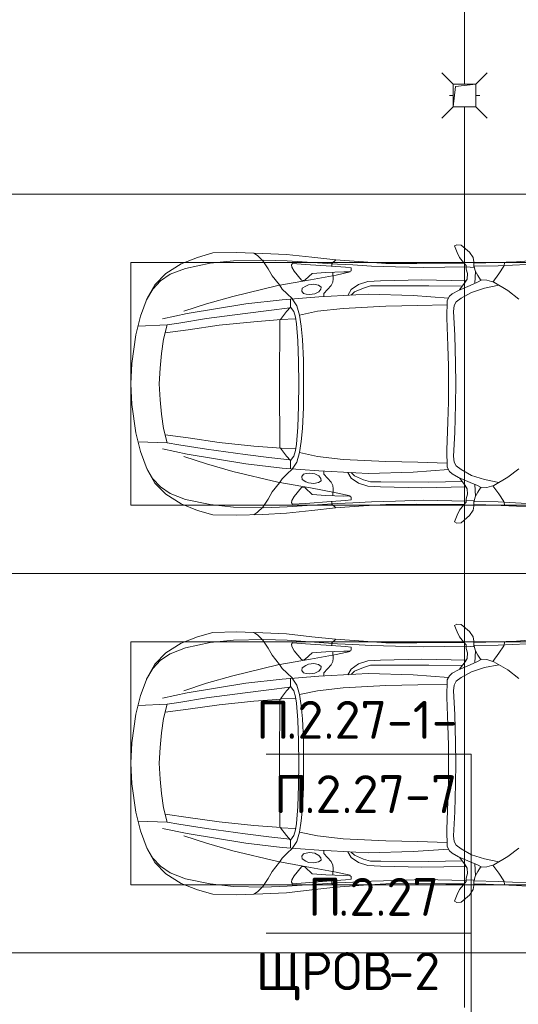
# Model space of a CAD drawing. Header units: millimetres. Extents: x -32229 to 169101, y -13689 to 125138.
# Tile 135 of 256: x 37603 to 40890, y 97962 to 104450. Entities that reach past the tile are written whole.
import ezdxf

# ---------------------------------------------------------------- set-up
doc = ezdxf.new("R2010")
doc.units = ezdxf.units.MM
for name, color, linetype, lineweight in [('A-DETL-____-THIN', 7, 'Continuous', 9), ('A-DETL-GENF-OTLN', 7, 'Continuous', 18), ('A-FLOR-____-OTLN', 7, 'Continuous', 18), ('C-PRKG-____-OTLN', 7, 'Continuous', 18), ('G-____-____-TEXT', 7, 'Continuous', 9), ('M-EQPM-____-OTLN', 7, 'Continuous', 18), ('P-SANR-FIXT-OTLN', 7, 'Continuous', 18)]:
    doc.layers.add(name, color=color, linetype=linetype, lineweight=lineweight)
doc.styles.add('ISOCPEUR', font='isocpeur.ttf', dxfattribs={"height": 250})

# ---------------------------------------------------------------- blocks, each defined once
blk = doc.blocks.new('АР_Машиноместо - 4900x2400_М__5300х2500_-V17--01 ЭМ')
at = {"layer": 'A-DETL-GENF-OTLN', "color": 253, "lineweight": 13, "true_color": 0xaaaaaa}
for p, q in [((434.8, -1820.7), (444.9, -1956.8)), ((2065.2, -1820.7), (2055.1, -1956.8)), ((690.7, -1941.6), (634.6, -2015)), ((1809.3, -1941.6), (1865.4, -2015)), ((444.9, -1956.8), (453, -2159.1)), ((2055.1, -1956.8), (2047, -2159.1)), ((475.1, -2041), (447.5, -2034.4)), ((525.5, -2074.6), (475.1, -2041)), ((578.8, -2112.6), (525.5, -2074.6)), ((634.6, -2015), (580.7, -2105.7)), ((619.7, -2168.6), (600.3, -2072.7)), ((1865.4, -2015), (1919.3, -2105.7)), ((1880.3, -2168.6), (1899.7, -2072.7)), ((1921.2, -2112.6), (1974.5, -2074.6)), ((1974.5, -2074.6), (2024.9, -2041)), ((2024.9, -2041), (2052.5, -2034.4)), ((580.7, -2105.7), (567.1, -2153.8)), ((1919.3, -2105.7), (1932.9, -2153.8)), ((453, -2159.1), (455, -2238.9)), ((564.3, -2195.4), (536.7, -2211.8)), ((567.1, -2153.8), (564.3, -2195.4)), ((579.9, -2213.8), (564.9, -2186.5)), ((647.3, -2254.2), (619.7, -2168.6)), ((1852.7, -2254.2), (1880.3, -2168.6)), ((1920.1, -2213.8), (1935.1, -2186.5)), ((1932.9, -2153.8), (1935.7, -2195.4)), ((1935.7, -2195.4), (1963.3, -2211.8)), ((2047, -2159.1), (2045, -2238.9)), ((335.2, -2322.3), (381.7, -2266.4)), ((381.7, -2266.4), (417.4, -2243.4)), ((417.4, -2243.4), (445.1, -2238.7)), ((445.1, -2238.7), (481.8, -2239.5)), ((505.1, -2230), (467.5, -2239.2)), ((482, -2235.6), (479.1, -2288.7)), ((536.7, -2211.8), (505.1, -2230)), ((586.6, -2231.3), (510.1, -2227.1)), ((600.8, -2263), (579.9, -2213.8)), ((633.8, -2340.5), (600.8, -2263)), ((685.1, -2322.3), (647.3, -2254.2)), ((1814.9, -2322.3), (1852.7, -2254.2)), ((1866.2, -2340.5), (1899.2, -2263)), ((1899.2, -2263), (1920.1, -2213.8)), ((1913.4, -2231.3), (1989.9, -2227.1)), ((1963.3, -2211.8), (1994.9, -2230)), ((1994.9, -2230), (2032.5, -2239.2)), ((2018, -2235.6), (2020.9, -2288.7)), ((2054.9, -2238.7), (2018.2, -2239.5)), ((2082.6, -2243.4), (2054.9, -2238.7)), ((2118.3, -2266.4), (2082.6, -2243.4)), ((2164.8, -2322.3), (2118.3, -2266.4)), ((333.1, -2350.6), (335.2, -2322.3)), ((417.4, -2333.8), (384.4, -2347.9)), ((449.8, -2306.1), (417.4, -2333.8)), ((470, -2290), (449.8, -2306.1)), ((454.5, -2423.6), (456, -2301.1)), ((493.6, -2288.6), (470, -2290)), ((523.3, -2281.2), (493.6, -2288.6)), ((559, -2282.6), (523.3, -2281.2)), ((580.6, -2296), (559, -2282.6)), ((630.6, -2332.9), (580.6, -2296)), ((603.5, -2534.3), (606.1, -2314.9)), ((710, -2355.4), (685.1, -2322.3)), ((1790, -2355.4), (1814.9, -2322.3)), ((1869.4, -2332.9), (1919.4, -2296)), ((1896.5, -2534.3), (1893.9, -2314.9)), ((1919.4, -2296), (1941, -2282.6)), ((1941, -2282.6), (1976.7, -2281.2)), ((1976.7, -2281.2), (2006.4, -2288.6)), ((2006.4, -2288.6), (2030, -2290)), ((2030, -2290), (2050.2, -2306.1)), ((2045.5, -2423.6), (2044, -2301.1)), ((2050.2, -2306.1), (2082.6, -2333.8)), ((2082.6, -2333.8), (2115.6, -2347.9)), ((2166.9, -2350.6), (2164.8, -2322.3)), ((341.2, -2366.2), (333.1, -2350.6)), ((384.4, -2347.9), (341.2, -2366.2)), ((656.7, -2380.3), (633.8, -2340.5)), ((672.8, -2399.7), (656.7, -2380.3)), ((700.6, -2415.4), (672.8, -2399.7)), ((734.3, -2368.8), (710, -2355.4)), ((772.7, -2371.5), (734.3, -2368.8)), ((929.1, -2364.1), (772.7, -2371.5)), ((1115.2, -2358.7), (929.1, -2364.1)), ((1250, -2357.8), (1115.2, -2358.7)), ((1250, -2357.8), (1384.8, -2358.7)), ((1384.8, -2358.7), (1570.9, -2364.1)), ((1570.9, -2364.1), (1727.3, -2371.5)), ((1727.3, -2371.5), (1765.7, -2368.8)), ((1765.7, -2368.8), (1790, -2355.4)), ((1799.4, -2415.4), (1827.2, -2399.7)), ((1827.2, -2399.7), (1843.3, -2380.3)), ((1843.3, -2380.3), (1866.2, -2340.5)), ((2115.6, -2347.9), (2158.8, -2366.2)), ((2158.8, -2366.2), (2166.9, -2350.6)), ((456.8, -2613.6), (454.5, -2423.6)), ((684.8, -2406.5), (667.8, -2638.3)), ((813.8, -2416.7), (700.6, -2415.4)), ((999.2, -2409.3), (813.8, -2416.7)), ((1132.7, -2404.6), (999.2, -2409.3)), ((1250, -2406.6), (1132.7, -2404.6)), ((1250, -2406.6), (1367.3, -2404.6)), ((1367.3, -2404.6), (1500.8, -2409.3)), ((1500.8, -2409.3), (1686.2, -2416.7)), ((1686.2, -2416.7), (1799.4, -2415.4)), ((1815.2, -2406.5), (1832.2, -2638.3)), ((2043.2, -2613.6), (2045.5, -2423.6)), ((604.4, -2850.8), (603.5, -2534.3)), ((1895.6, -2850.8), (1896.5, -2534.3)), ((456.1, -2818.3), (456.8, -2613.6)), ((667.8, -2638.3), (659.3, -2936)), ((1832.2, -2638.3), (1840.7, -2936)), ((2043.9, -2818.3), (2043.2, -2613.6)), ((446, -2964.8), (456.1, -2818.3)), ((604.4, -2919.4), (604.4, -2850.8)), ((1895.6, -2919.4), (1895.6, -2850.8)), ((2054, -2964.8), (2043.9, -2818.3)), ((618.7, -2966.7), (604.4, -2919.4)), ((1881.3, -2966.7), (1895.6, -2919.4)), ((432.8, -3149.3), (446, -2964.8)), ((643.6, -3024.6), (618.7, -2966.7)), ((659.3, -2936), (676.4, -3260.1)), ((1840.7, -2936), (1823.6, -3260.1)), ((1856.4, -3024.6), (1881.3, -2966.7)), ((2067.2, -3149.3), (2054, -2964.8)), ((485.6, -3046.1), (480.8, -3085)), ((504.5, -3046.6), (485.6, -3046.1)), ((512.2, -3061.4), (504.5, -3046.6)), ((665.1, -3046.1), (643.6, -3024.6)), ((1834.9, -3046.1), (1856.4, -3024.6)), ((1987.8, -3061.4), (1995.5, -3046.6)), ((1995.5, -3046.6), (2014.4, -3046.1)), ((2014.4, -3046.1), (2019.2, -3085)), ((480.8, -3085), (474.8, -3179.9)), ((510.9, -3094.6), (512.2, -3061.4)), ((515.3, -3213.7), (510.9, -3094.6)), ((1984.7, -3213.7), (1989.1, -3094.6)), ((1989.1, -3094.6), (1987.8, -3061.4)), ((2019.2, -3085), (2025.2, -3179.9)), ((415.7, -3305.9), (432.8, -3149.3)), ((456.9, -3174.2), (432.9, -3148.3)), ((475.2, -3173.5), (456.9, -3174.2)), ((558.4, -3165.4), (513.6, -3168)), ((579.5, -3167.7), (558.4, -3165.4)), ((601.7, -3179.4), (579.5, -3167.7)), ((1898.3, -3179.4), (1920.5, -3167.7)), ((1920.5, -3167.7), (1941.6, -3165.4)), ((1941.6, -3165.4), (1986.4, -3168)), ((2024.8, -3173.5), (2043.1, -3174.2)), ((2043.1, -3174.2), (2067.1, -3148.3)), ((2084.3, -3305.9), (2067.1, -3148.3)), ((474.8, -3179.9), (462.2, -3347.3)), ((522.2, -3303.2), (515.3, -3213.7)), ((654.5, -3228.1), (601.7, -3179.4)), ((674.6, -3227.6), (654.5, -3228.1)), ((1825.4, -3227.6), (1845.5, -3228.1)), ((1845.5, -3228.1), (1898.3, -3179.4)), ((1977.8, -3303.2), (1984.7, -3213.7)), ((2025.2, -3179.9), (2037.8, -3347.3)), ((397.1, -3474.2), (415.7, -3305.9)), ((564.6, -3349.7), (522.2, -3303.2)), ((599.8, -3262.3), (593.6, -3292.5)), ((593.6, -3292.5), (597.1, -3327.4)), ((612.1, -3245.7), (599.8, -3262.3)), ((626.8, -3246.1), (612.1, -3245.7)), ((643.2, -3259.9), (626.8, -3246.1)), ((657.2, -3286.3), (643.2, -3259.9)), ((661.1, -3321.2), (657.2, -3286.3)), ((676.4, -3260.1), (695.7, -3502.8)), ((1823.6, -3260.1), (1804.3, -3502.8)), ((1838.9, -3321.2), (1842.8, -3286.3)), ((1842.8, -3286.3), (1856.8, -3259.9)), ((1856.8, -3259.9), (1873.2, -3246.1)), ((1873.2, -3246.1), (1887.9, -3245.7)), ((1887.9, -3245.7), (1900.2, -3262.3)), ((1900.2, -3262.3), (1906.4, -3292.5)), ((1906.4, -3292.5), (1902.9, -3327.4)), ((1935.4, -3349.7), (1977.8, -3303.2)), ((2102.9, -3474.2), (2084.3, -3305.9)), ((462.2, -3347.3), (456.6, -3434.5)), ((569.7, -3360.7), (564.6, -3349.7)), ((566.8, -3375.1), (569.7, -3360.7)), ((597.1, -3327.4), (605.2, -3346.8)), ((605.2, -3346.8), (620, -3369.3)), ((620, -3369.3), (638.7, -3372.5)), ((638.7, -3372.5), (654.1, -3360.7)), ((654.1, -3360.7), (658.7, -3344.5)), ((658.7, -3344.5), (661.1, -3321.2)), ((1841.3, -3344.5), (1838.9, -3321.2)), ((1845.9, -3360.7), (1841.3, -3344.5)), ((1861.3, -3372.5), (1845.9, -3360.7)), ((1880, -3369.3), (1861.3, -3372.5)), ((1894.8, -3346.8), (1880, -3369.3)), ((1902.9, -3327.4), (1894.8, -3346.8)), ((1930.3, -3360.7), (1935.4, -3349.7)), ((1933.2, -3375.1), (1930.3, -3360.7)), ((2037.8, -3347.3), (2043.4, -3434.5)), ((456.6, -3434.5), (466.2, -3441.1)), ((481.5, -3439.1), (508, -3422.8)), ((508, -3422.8), (566.8, -3375.1)), ((690.2, -3433.7), (654.7, -3470.4)), ((773, -3424.2), (744.1, -3447.2)), ((811.1, -3414.8), (773, -3424.2)), ((853.3, -3407.2), (811.1, -3414.8)), ((825.6, -3512.1), (821, -3413)), ((965.3, -3397.8), (853.3, -3407.2)), ((1102.5, -3394.3), (965.3, -3397.8)), ((1250, -3391.3), (1102.5, -3394.3)), ((1250, -3391.3), (1397.5, -3394.3)), ((1397.5, -3394.3), (1534.7, -3397.8)), ((1534.7, -3397.8), (1646.7, -3407.2)), ((1646.7, -3407.2), (1688.9, -3414.8)), ((1674.4, -3512.1), (1679, -3413)), ((1688.9, -3414.8), (1727, -3424.2)), ((1727, -3424.2), (1755.7, -3447)), ((1809.8, -3433.7), (1845.3, -3470.4)), ((1992, -3422.8), (1933.2, -3375.1)), ((2018.5, -3439.1), (1992, -3422.8)), ((2043.4, -3434.5), (2033.8, -3441.1)), ((390.2, -3630), (397.1, -3474.2)), ((466.2, -3441.1), (481.5, -3439.1)), ((624.9, -3501.2), (598.3, -3518.6)), ((654.7, -3470.4), (624.9, -3501.2)), ((744.1, -3447.2), (691.3, -3447.2)), ((744.3, -3447), (773.2, -3472.4)), ((773.2, -3472.4), (825.6, -3512.1)), ((1726.8, -3472.4), (1674.4, -3512.1)), ((1755.7, -3447), (1726.8, -3472.4)), ((1755.7, -3447.2), (1808.7, -3447.2)), ((1845.3, -3470.4), (1875.1, -3501.2)), ((1875.1, -3501.2), (1901.7, -3518.6)), ((2033.8, -3441.1), (2018.5, -3439.1)), ((2109.8, -3630), (2102.9, -3474.2)), ((537.9, -3567), (491.4, -3594.2)), ((598.3, -3518.6), (537.9, -3567)), ((840.1, -3687.8), (826.6, -3509.6)), ((1250, -3520.1), (827.2, -3517.2)), ((1250, -3520.1), (1672.8, -3517.2)), ((1659.9, -3687.8), (1673.4, -3509.6)), ((1901.7, -3518.6), (1962.1, -3567)), ((1962.1, -3567), (2008.6, -3594.2)), ((384, -3802.9), (390.2, -3630)), ((438.6, -3629.8), (403.8, -3665.5)), ((491.4, -3594.2), (438.6, -3629.8)), ((2008.6, -3594.2), (2061.4, -3629.8)), ((2061.4, -3629.8), (2096.2, -3665.5)), ((2116, -3802.9), (2109.8, -3630)), ((403.8, -3665.5), (388.1, -3688.4)), ((863.9, -3917.5), (840.1, -3687.8)), ((1636.1, -3917.5), (1659.9, -3687.8)), ((2096.2, -3665.5), (2111.9, -3688.4)), ((387.4, -3958.4), (384, -3802.9)), ((2112.6, -3958.4), (2116, -3802.9)), ((893.6, -4121.6), (863.9, -3917.5)), ((1606.4, -4121.6), (1636.1, -3917.5)), ((416.4, -4059.2), (387.4, -3958.4)), ((2083.6, -4059.2), (2112.6, -3958.4)), ((458.6, -4167), (416.4, -4059.2)), ((2041.4, -4167), (2083.6, -4059.2)), ((914, -4272.5), (893.6, -4121.6)), ((1586, -4272.5), (1606.4, -4121.6)), ((522.5, -4267.9), (458.6, -4167)), ((1977.5, -4267.9), (2041.4, -4167)), ((596.3, -4340.6), (522.5, -4267.9)), ((955.5, -4283.9), (861, -4259.4)), ((861.2, -4260.3), (869.3, -4451.1)), ((1544.5, -4283.9), (1639, -4259.4)), ((1638.8, -4260.3), (1630.7, -4451.1)), ((1903.7, -4340.6), (1977.5, -4267.9)), ((686, -4391.6), (596.3, -4340.6)), ((1050.4, -4297.3), (955.5, -4283.9)), ((1146, -4306.7), (1050.4, -4297.3)), ((1250, -4312), (1146, -4306.7)), ((1250, -4312), (1354, -4306.7)), ((1354, -4306.7), (1449.6, -4297.3)), ((1449.6, -4297.3), (1544.5, -4283.9)), ((1814, -4391.6), (1903.7, -4340.6)), ((804.4, -4436.7), (686, -4391.6)), ((1695.6, -4436.7), (1814, -4391.6)), ((927, -4466.6), (804.4, -4436.7)), ((1114.6, -4493), (927, -4466.6)), ((1385.4, -4493), (1573, -4466.6)), ((1573, -4466.6), (1695.6, -4436.7)), ((1250, -4500), (1114.6, -4493)), ((1250, -4500), (1385.4, -4493))]:
    blk.add_line(p, q, dxfattribs=at)
at = {"layer": 'A-DETL-GENF-OTLN', "color": 254, "lineweight": 13, "true_color": 0xd4d4d4}
for p, q in [((462.8, -1889.5), (471.8, -2077.7)), ((2037.2, -1889.5), (2028.2, -2077.7)), ((471.8, -2077.7), (474.5, -2239.3)), ((2028.2, -2077.7), (2025.5, -2239.3)), ((483.3, -2571.4), (478, -2290)), ((570.6, -2291.4), (564.4, -2580.5)), ((1929.4, -2291.4), (1935.6, -2580.5)), ((2016.7, -2571.4), (2022, -2290)), ((728.4, -2415.7), (733.8, -2606.7)), ((1771.6, -2415.7), (1766.2, -2606.7)), ((477.8, -2754.7), (483.3, -2571.4)), ((564.4, -2580.5), (571.6, -2853.3)), ((1935.6, -2580.5), (1928.4, -2853.3)), ((2022.2, -2754.7), (2016.7, -2571.4)), ((733.8, -2606.7), (737.8, -2818.3)), ((1766.2, -2606.7), (1762.2, -2818.3)), ((473.9, -2913.7), (477.8, -2754.7)), ((2026.1, -2913.7), (2022.2, -2754.7)), ((571.6, -2853.3), (575.7, -2937.4)), ((737.8, -2818.3), (752.8, -3099)), ((1762.2, -2818.3), (1747.2, -3099)), ((1928.4, -2853.3), (1924.3, -2937.4)), ((466.3, -3036.3), (473.9, -2913.7)), ((2033.7, -3036.3), (2026.1, -2913.7)), ((575.7, -2937.4), (595.2, -2997.9)), ((1924.3, -2937.4), (1904.8, -2997.9)), ((462, -3136.6), (466.3, -3036.3)), ((595.2, -2997.9), (629, -3048.1)), ((629, -3048.1), (666.7, -3069.7)), ((1871, -3048.1), (1833.3, -3069.7)), ((1904.8, -2997.9), (1871, -3048.1)), ((2038, -3136.6), (2033.7, -3036.3)), ((512.5, -3053.2), (532.7, -3145.9)), ((752.8, -3099), (771.7, -3268.5)), ((1747.2, -3099), (1728.3, -3268.5)), ((1987.5, -3053.2), (1967.3, -3145.9)), ((439.5, -3468.5), (462, -3136.6)), ((532.7, -3145.9), (564, -3316.2)), ((1967.3, -3145.9), (1936, -3316.2)), ((2060.5, -3468.5), (2038, -3136.6)), ((771.7, -3268.5), (797.1, -3388.2)), ((1728.3, -3268.5), (1702.9, -3388.2)), ((564, -3316.2), (602.3, -3530.2)), ((957.1, -3368.9), (870, -3377.1)), ((1093.5, -3360.7), (957.1, -3368.9)), ((1250, -3360.7), (1093.5, -3360.7)), ((1250, -3360.7), (1406.5, -3360.7)), ((1406.5, -3360.7), (1542.9, -3368.9)), ((1542.9, -3368.9), (1630, -3377.1)), ((1936, -3316.2), (1897.7, -3530.2)), ((734.6, -3405.8), (688.5, -3435.5)), ((797.1, -3388.2), (734.6, -3405.8)), ((870, -3377.1), (797.1, -3388.2)), ((1630, -3377.1), (1702.9, -3388.2)), ((1702.9, -3388.2), (1765.4, -3405.8)), ((1765.4, -3405.8), (1811.5, -3435.5)), ((434.2, -3623.7), (439.5, -3468.5)), ((695.7, -3502.8), (723.2, -3741.5)), ((749.1, -3450.8), (765.5, -3589.1)), ((1750.9, -3450.8), (1734.5, -3589.1)), ((1804.3, -3502.8), (1776.8, -3741.5)), ((2065.8, -3623.7), (2060.5, -3468.5)), ((602.3, -3530.2), (673.6, -3827.1)), ((1897.7, -3530.2), (1826.4, -3827.1)), ((438.6, -3823.4), (434.2, -3623.7)), ((765.5, -3589.1), (785.7, -3746.6)), ((1734.5, -3589.1), (1714.3, -3746.6)), ((2061.4, -3823.4), (2065.8, -3623.7)), ((723.2, -3741.5), (786.9, -4128.3)), ((785.7, -3746.6), (819.4, -4000.8)), ((1714.3, -3746.6), (1680.6, -4000.8)), ((1776.8, -3741.5), (1713.1, -4128.3)), ((454.7, -3976.8), (438.6, -3823.4)), ((673.6, -3827.1), (722.7, -4001.8)), ((1826.4, -3827.1), (1777.3, -4001.8)), ((2045.3, -3976.8), (2061.4, -3823.4)), ((488.6, -4138.1), (454.7, -3976.8)), ((722.7, -4001.8), (771.7, -4149.8)), ((819.4, -4000.8), (849, -4182.8)), ((1680.6, -4000.8), (1651, -4182.8)), ((1777.3, -4001.8), (1728.3, -4149.8)), ((2011.4, -4138.1), (2045.3, -3976.8)), ((527.8, -4239.8), (488.6, -4138.1)), ((786.9, -4128.3), (821.1, -4289.8)), ((1713.1, -4128.3), (1678.9, -4289.8)), ((1972.2, -4239.8), (2011.4, -4138.1)), ((849, -4182.8), (861.2, -4260.3)), ((1651, -4182.8), (1638.8, -4260.3)), ((571.5, -4303.1), (527.8, -4239.8)), ((1928.5, -4303.1), (1972.2, -4239.8)), ((625, -4354.8), (571.5, -4303.1)), ((1875, -4354.8), (1928.5, -4303.1)), ((696.3, -4395.8), (625, -4354.8)), ((1803.7, -4395.8), (1875, -4354.8))]:
    blk.add_line(p, q, dxfattribs=at)
at = {"layer": 'C-PRKG-____-OTLN', "color": 253, "lineweight": 13, "true_color": 0xaaaaaa}
for p, q in [((0, 0), (0, -5300)), ((2500, 0), (2500, -5300)), ((450, -800), (450, -4500)), ((2050, -800), (2050, -4500)), ((450, -4500), (2050, -4500))]:
    blk.add_line(p, q, dxfattribs=at)
blk = doc.blocks.new('АР_Машиноместо - 4900x2400_М__5300х2500_-V16--01 ЭМ')
at = {"layer": 'A-DETL-GENF-OTLN', "color": 253, "lineweight": 13, "true_color": 0xaaaaaa}
for p, q in [((1114.6, 4493), (927, 4466.6)), ((1250, 4500), (1114.6, 4493)), ((1250, 4500), (1385.4, 4493)), ((1385.4, 4493), (1573, 4466.6)), ((804.4, 4436.7), (686, 4391.6)), ((927, 4466.6), (804.4, 4436.7)), ((861.2, 4260.3), (869.3, 4451.1)), ((1573, 4466.6), (1695.6, 4436.7)), ((1638.8, 4260.3), (1630.7, 4451.1)), ((1695.6, 4436.7), (1814, 4391.6)), ((686, 4391.6), (596.3, 4340.6)), ((1814, 4391.6), (1903.7, 4340.6)), ((596.3, 4340.6), (522.5, 4267.9)), ((955.5, 4283.9), (861, 4259.4)), ((1050.4, 4297.3), (955.5, 4283.9)), ((1146, 4306.7), (1050.4, 4297.3)), ((1250, 4312), (1146, 4306.7)), ((1250, 4312), (1354, 4306.7)), ((1354, 4306.7), (1449.6, 4297.3)), ((1449.6, 4297.3), (1544.5, 4283.9)), ((1544.5, 4283.9), (1639, 4259.4)), ((1903.7, 4340.6), (1977.5, 4267.9)), ((522.5, 4267.9), (458.6, 4167)), ((914, 4272.5), (893.6, 4121.6)), ((1586, 4272.5), (1606.4, 4121.6)), ((1977.5, 4267.9), (2041.4, 4167)), ((458.6, 4167), (416.4, 4059.2)), ((2041.4, 4167), (2083.6, 4059.2)), ((893.6, 4121.6), (863.9, 3917.5)), ((1606.4, 4121.6), (1636.1, 3917.5)), ((416.4, 4059.2), (387.4, 3958.4)), ((2083.6, 4059.2), (2112.6, 3958.4)), ((387.4, 3958.4), (384, 3802.9)), ((2112.6, 3958.4), (2116, 3802.9)), ((863.9, 3917.5), (840.1, 3687.8)), ((1636.1, 3917.5), (1659.9, 3687.8)), ((384, 3802.9), (390.2, 3630)), ((2116, 3802.9), (2109.8, 3630)), ((403.8, 3665.5), (388.1, 3688.4)), ((438.6, 3629.8), (403.8, 3665.5)), ((840.1, 3687.8), (826.6, 3509.6)), ((1659.9, 3687.8), (1673.4, 3509.6)), ((2061.4, 3629.8), (2096.2, 3665.5)), ((2096.2, 3665.5), (2111.9, 3688.4)), ((390.2, 3630), (397.1, 3474.2)), ((491.4, 3594.2), (438.6, 3629.8)), ((537.9, 3567), (491.4, 3594.2)), ((1962.1, 3567), (2008.6, 3594.2)), ((2008.6, 3594.2), (2061.4, 3629.8)), ((2109.8, 3630), (2102.9, 3474.2)), ((598.3, 3518.6), (537.9, 3567)), ((624.9, 3501.2), (598.3, 3518.6)), ((773.2, 3472.4), (825.6, 3512.1)), ((825.6, 3512.1), (821, 3413)), ((1250, 3520.1), (827.2, 3517.2)), ((1250, 3520.1), (1672.8, 3517.2)), ((1674.4, 3512.1), (1679, 3413)), ((1726.8, 3472.4), (1674.4, 3512.1)), ((1875.1, 3501.2), (1901.7, 3518.6)), ((1901.7, 3518.6), (1962.1, 3567)), ((397.1, 3474.2), (415.7, 3305.9)), ((456.6, 3434.5), (466.2, 3441.1)), ((466.2, 3441.1), (481.5, 3439.1)), ((481.5, 3439.1), (508, 3422.8)), ((654.7, 3470.4), (624.9, 3501.2)), ((690.2, 3433.7), (654.7, 3470.4)), ((676.4, 3260.1), (695.7, 3502.8)), ((744.1, 3447.2), (691.3, 3447.2)), ((773, 3424.2), (744.1, 3447.2)), ((744.3, 3447), (773.2, 3472.4)), ((1755.7, 3447), (1726.8, 3472.4)), ((1727, 3424.2), (1755.7, 3447)), ((1755.7, 3447.2), (1808.7, 3447.2)), ((1823.6, 3260.1), (1804.3, 3502.8)), ((1809.8, 3433.7), (1845.3, 3470.4)), ((1845.3, 3470.4), (1875.1, 3501.2)), ((2018.5, 3439.1), (1992, 3422.8)), ((2033.8, 3441.1), (2018.5, 3439.1)), ((2043.4, 3434.5), (2033.8, 3441.1)), ((2102.9, 3474.2), (2084.3, 3305.9)), ((462.2, 3347.3), (456.6, 3434.5)), ((508, 3422.8), (566.8, 3375.1)), ((566.8, 3375.1), (569.7, 3360.7)), ((811.1, 3414.8), (773, 3424.2)), ((853.3, 3407.2), (811.1, 3414.8)), ((965.3, 3397.8), (853.3, 3407.2)), ((1102.5, 3394.3), (965.3, 3397.8)), ((1250, 3391.3), (1102.5, 3394.3)), ((1250, 3391.3), (1397.5, 3394.3)), ((1397.5, 3394.3), (1534.7, 3397.8)), ((1534.7, 3397.8), (1646.7, 3407.2)), ((1646.7, 3407.2), (1688.9, 3414.8)), ((1688.9, 3414.8), (1727, 3424.2)), ((1933.2, 3375.1), (1930.3, 3360.7)), ((1992, 3422.8), (1933.2, 3375.1)), ((2037.8, 3347.3), (2043.4, 3434.5)), ((474.8, 3179.9), (462.2, 3347.3)), ((564.6, 3349.7), (522.2, 3303.2)), ((569.7, 3360.7), (564.6, 3349.7)), ((593.6, 3292.5), (597.1, 3327.4)), ((597.1, 3327.4), (605.2, 3346.8)), ((605.2, 3346.8), (620, 3369.3)), ((620, 3369.3), (638.7, 3372.5)), ((638.7, 3372.5), (654.1, 3360.7)), ((654.1, 3360.7), (658.7, 3344.5)), ((661.1, 3321.2), (657.2, 3286.3)), ((658.7, 3344.5), (661.1, 3321.2)), ((1841.3, 3344.5), (1838.9, 3321.2)), ((1838.9, 3321.2), (1842.8, 3286.3)), ((1845.9, 3360.7), (1841.3, 3344.5)), ((1861.3, 3372.5), (1845.9, 3360.7)), ((1880, 3369.3), (1861.3, 3372.5)), ((1894.8, 3346.8), (1880, 3369.3)), ((1902.9, 3327.4), (1894.8, 3346.8)), ((1906.4, 3292.5), (1902.9, 3327.4)), ((1930.3, 3360.7), (1935.4, 3349.7)), ((1935.4, 3349.7), (1977.8, 3303.2)), ((2025.2, 3179.9), (2037.8, 3347.3)), ((415.7, 3305.9), (432.8, 3149.3)), ((522.2, 3303.2), (515.3, 3213.7)), ((599.8, 3262.3), (593.6, 3292.5)), ((612.1, 3245.7), (599.8, 3262.3)), ((626.8, 3246.1), (612.1, 3245.7)), ((643.2, 3259.9), (626.8, 3246.1)), ((657.2, 3286.3), (643.2, 3259.9)), ((659.3, 2936), (676.4, 3260.1)), ((1840.7, 2936), (1823.6, 3260.1)), ((1842.8, 3286.3), (1856.8, 3259.9)), ((1856.8, 3259.9), (1873.2, 3246.1)), ((1873.2, 3246.1), (1887.9, 3245.7)), ((1887.9, 3245.7), (1900.2, 3262.3)), ((1900.2, 3262.3), (1906.4, 3292.5)), ((1977.8, 3303.2), (1984.7, 3213.7)), ((2084.3, 3305.9), (2067.1, 3148.3)), ((480.8, 3085), (474.8, 3179.9)), ((515.3, 3213.7), (510.9, 3094.6)), ((601.7, 3179.4), (579.5, 3167.7)), ((654.5, 3228.1), (601.7, 3179.4)), ((674.6, 3227.6), (654.5, 3228.1)), ((1825.4, 3227.6), (1845.5, 3228.1)), ((1845.5, 3228.1), (1898.3, 3179.4)), ((1898.3, 3179.4), (1920.5, 3167.7)), ((1984.7, 3213.7), (1989.1, 3094.6)), ((2019.2, 3085), (2025.2, 3179.9)), ((432.8, 3149.3), (446, 2964.8)), ((456.9, 3174.2), (432.9, 3148.3)), ((475.2, 3173.5), (456.9, 3174.2)), ((558.4, 3165.4), (513.6, 3168)), ((579.5, 3167.7), (558.4, 3165.4)), ((1920.5, 3167.7), (1941.6, 3165.4)), ((1941.6, 3165.4), (1986.4, 3168)), ((2024.8, 3173.5), (2043.1, 3174.2)), ((2043.1, 3174.2), (2067.1, 3148.3)), ((2067.2, 3149.3), (2054, 2964.8)), ((485.6, 3046.1), (480.8, 3085)), ((512.2, 3061.4), (504.5, 3046.6)), ((510.9, 3094.6), (512.2, 3061.4)), ((1989.1, 3094.6), (1987.8, 3061.4)), ((1987.8, 3061.4), (1995.5, 3046.6)), ((2014.4, 3046.1), (2019.2, 3085)), ((504.5, 3046.6), (485.6, 3046.1)), ((643.6, 3024.6), (618.7, 2966.7)), ((665.1, 3046.1), (643.6, 3024.6)), ((1834.9, 3046.1), (1856.4, 3024.6)), ((1856.4, 3024.6), (1881.3, 2966.7)), ((1995.5, 3046.6), (2014.4, 3046.1)), ((446, 2964.8), (456.1, 2818.3)), ((618.7, 2966.7), (604.4, 2919.4)), ((667.8, 2638.3), (659.3, 2936)), ((1832.2, 2638.3), (1840.7, 2936)), ((1881.3, 2966.7), (1895.6, 2919.4)), ((2054, 2964.8), (2043.9, 2818.3)), ((604.4, 2919.4), (604.4, 2850.8)), ((1895.6, 2919.4), (1895.6, 2850.8)), ((456.1, 2818.3), (456.8, 2613.6)), ((604.4, 2850.8), (603.5, 2534.3)), ((1895.6, 2850.8), (1896.5, 2534.3)), ((2043.9, 2818.3), (2043.2, 2613.6)), ((456.8, 2613.6), (454.5, 2423.6)), ((684.8, 2406.5), (667.8, 2638.3)), ((1815.2, 2406.5), (1832.2, 2638.3)), ((2043.2, 2613.6), (2045.5, 2423.6)), ((603.5, 2534.3), (606.1, 2314.9)), ((1896.5, 2534.3), (1893.9, 2314.9)), ((454.5, 2423.6), (456, 2301.1)), ((700.6, 2415.4), (672.8, 2399.7)), ((813.8, 2416.7), (700.6, 2415.4)), ((999.2, 2409.3), (813.8, 2416.7)), ((1132.7, 2404.6), (999.2, 2409.3)), ((1250, 2406.6), (1132.7, 2404.6)), ((1250, 2406.6), (1367.3, 2404.6)), ((1367.3, 2404.6), (1500.8, 2409.3)), ((1500.8, 2409.3), (1686.2, 2416.7)), ((1686.2, 2416.7), (1799.4, 2415.4)), ((1799.4, 2415.4), (1827.2, 2399.7)), ((2045.5, 2423.6), (2044, 2301.1)), ((341.2, 2366.2), (333.1, 2350.6)), ((333.1, 2350.6), (335.2, 2322.3)), ((384.4, 2347.9), (341.2, 2366.2)), ((417.4, 2333.8), (384.4, 2347.9)), ((633.8, 2340.5), (600.8, 2263)), ((656.7, 2380.3), (633.8, 2340.5)), ((672.8, 2399.7), (656.7, 2380.3)), ((710, 2355.4), (685.1, 2322.3)), ((734.3, 2368.8), (710, 2355.4)), ((772.7, 2371.5), (734.3, 2368.8)), ((929.1, 2364.1), (772.7, 2371.5)), ((1115.2, 2358.7), (929.1, 2364.1)), ((1250, 2357.8), (1115.2, 2358.7)), ((1250, 2357.8), (1384.8, 2358.7)), ((1384.8, 2358.7), (1570.9, 2364.1)), ((1570.9, 2364.1), (1727.3, 2371.5)), ((1727.3, 2371.5), (1765.7, 2368.8)), ((1765.7, 2368.8), (1790, 2355.4)), ((1790, 2355.4), (1814.9, 2322.3)), ((1827.2, 2399.7), (1843.3, 2380.3)), ((1843.3, 2380.3), (1866.2, 2340.5)), ((1866.2, 2340.5), (1899.2, 2263)), ((2082.6, 2333.8), (2115.6, 2347.9)), ((2115.6, 2347.9), (2158.8, 2366.2)), ((2158.8, 2366.2), (2166.9, 2350.6)), ((2166.9, 2350.6), (2164.8, 2322.3)), ((335.2, 2322.3), (381.7, 2266.4)), ((449.8, 2306.1), (417.4, 2333.8)), ((470, 2290), (449.8, 2306.1)), ((493.6, 2288.6), (470, 2290)), ((482, 2235.6), (479.1, 2288.7)), ((523.3, 2281.2), (493.6, 2288.6)), ((559, 2282.6), (523.3, 2281.2)), ((580.6, 2296), (559, 2282.6)), ((630.6, 2332.9), (580.6, 2296)), ((685.1, 2322.3), (647.3, 2254.2)), ((1814.9, 2322.3), (1852.7, 2254.2)), ((1869.4, 2332.9), (1919.4, 2296)), ((1919.4, 2296), (1941, 2282.6)), ((1941, 2282.6), (1976.7, 2281.2)), ((1976.7, 2281.2), (2006.4, 2288.6)), ((2006.4, 2288.6), (2030, 2290)), ((2018, 2235.6), (2020.9, 2288.7)), ((2030, 2290), (2050.2, 2306.1)), ((2050.2, 2306.1), (2082.6, 2333.8)), ((2164.8, 2322.3), (2118.3, 2266.4)), ((381.7, 2266.4), (417.4, 2243.4)), ((417.4, 2243.4), (445.1, 2238.7)), ((445.1, 2238.7), (481.8, 2239.5)), ((453, 2159.1), (455, 2238.9)), ((505.1, 2230), (467.5, 2239.2)), ((536.7, 2211.8), (505.1, 2230)), ((586.6, 2231.3), (510.1, 2227.1)), ((564.3, 2195.4), (536.7, 2211.8)), ((579.9, 2213.8), (564.9, 2186.5)), ((600.8, 2263), (579.9, 2213.8)), ((647.3, 2254.2), (619.7, 2168.6)), ((1852.7, 2254.2), (1880.3, 2168.6)), ((1899.2, 2263), (1920.1, 2213.8)), ((1913.4, 2231.3), (1989.9, 2227.1)), ((1920.1, 2213.8), (1935.1, 2186.5)), ((1935.7, 2195.4), (1963.3, 2211.8)), ((1963.3, 2211.8), (1994.9, 2230)), ((1994.9, 2230), (2032.5, 2239.2)), ((2054.9, 2238.7), (2018.2, 2239.5)), ((2047, 2159.1), (2045, 2238.9)), ((2082.6, 2243.4), (2054.9, 2238.7)), ((2118.3, 2266.4), (2082.6, 2243.4)), ((444.9, 1956.8), (453, 2159.1)), ((567.1, 2153.8), (564.3, 2195.4)), ((580.7, 2105.7), (567.1, 2153.8)), ((619.7, 2168.6), (600.3, 2072.7)), ((1880.3, 2168.6), (1899.7, 2072.7)), ((1919.3, 2105.7), (1932.9, 2153.8)), ((1932.9, 2153.8), (1935.7, 2195.4)), ((2055.1, 1956.8), (2047, 2159.1)), ((578.8, 2112.6), (525.5, 2074.6)), ((634.6, 2015), (580.7, 2105.7)), ((1865.4, 2015), (1919.3, 2105.7)), ((1921.2, 2112.6), (1974.5, 2074.6)), ((475.1, 2041), (447.5, 2034.4)), ((525.5, 2074.6), (475.1, 2041)), ((690.7, 1941.6), (634.6, 2015)), ((1809.3, 1941.6), (1865.4, 2015)), ((1974.5, 2074.6), (2024.9, 2041)), ((2024.9, 2041), (2052.5, 2034.4)), ((434.8, 1820.7), (444.9, 1956.8)), ((2065.2, 1820.7), (2055.1, 1956.8))]:
    blk.add_line(p, q, dxfattribs=at)
at = {"layer": 'A-DETL-GENF-OTLN', "color": 254, "lineweight": 13, "true_color": 0xd4d4d4}
for p, q in [((625, 4354.8), (571.5, 4303.1)), ((696.3, 4395.8), (625, 4354.8)), ((1803.7, 4395.8), (1875, 4354.8)), ((1875, 4354.8), (1928.5, 4303.1)), ((571.5, 4303.1), (527.8, 4239.8)), ((786.9, 4128.3), (821.1, 4289.8)), ((1713.1, 4128.3), (1678.9, 4289.8)), ((1928.5, 4303.1), (1972.2, 4239.8)), ((527.8, 4239.8), (488.6, 4138.1)), ((849, 4182.8), (861.2, 4260.3)), ((1651, 4182.8), (1638.8, 4260.3)), ((1972.2, 4239.8), (2011.4, 4138.1)), ((819.4, 4000.8), (849, 4182.8)), ((1680.6, 4000.8), (1651, 4182.8)), ((488.6, 4138.1), (454.7, 3976.8)), ((722.7, 4001.8), (771.7, 4149.8)), ((723.2, 3741.5), (786.9, 4128.3)), ((1776.8, 3741.5), (1713.1, 4128.3)), ((1777.3, 4001.8), (1728.3, 4149.8)), ((2011.4, 4138.1), (2045.3, 3976.8)), ((454.7, 3976.8), (438.6, 3823.4)), ((673.6, 3827.1), (722.7, 4001.8)), ((785.7, 3746.6), (819.4, 4000.8)), ((1714.3, 3746.6), (1680.6, 4000.8)), ((1826.4, 3827.1), (1777.3, 4001.8)), ((2045.3, 3976.8), (2061.4, 3823.4)), ((438.6, 3823.4), (434.2, 3623.7)), ((602.3, 3530.2), (673.6, 3827.1)), ((1897.7, 3530.2), (1826.4, 3827.1)), ((2061.4, 3823.4), (2065.8, 3623.7)), ((695.7, 3502.8), (723.2, 3741.5)), ((765.5, 3589.1), (785.7, 3746.6)), ((1734.5, 3589.1), (1714.3, 3746.6)), ((1804.3, 3502.8), (1776.8, 3741.5)), ((434.2, 3623.7), (439.5, 3468.5)), ((749.1, 3450.8), (765.5, 3589.1)), ((1750.9, 3450.8), (1734.5, 3589.1)), ((2065.8, 3623.7), (2060.5, 3468.5)), ((564, 3316.2), (602.3, 3530.2)), ((1936, 3316.2), (1897.7, 3530.2)), ((439.5, 3468.5), (462, 3136.6)), ((2060.5, 3468.5), (2038, 3136.6)), ((734.6, 3405.8), (688.5, 3435.5)), ((797.1, 3388.2), (734.6, 3405.8)), ((771.7, 3268.5), (797.1, 3388.2)), ((870, 3377.1), (797.1, 3388.2)), ((957.1, 3368.9), (870, 3377.1)), ((1542.9, 3368.9), (1630, 3377.1)), ((1630, 3377.1), (1702.9, 3388.2)), ((1702.9, 3388.2), (1765.4, 3405.8)), ((1728.3, 3268.5), (1702.9, 3388.2)), ((1765.4, 3405.8), (1811.5, 3435.5)), ((532.7, 3145.9), (564, 3316.2)), ((1093.5, 3360.7), (957.1, 3368.9)), ((1250, 3360.7), (1093.5, 3360.7)), ((1250, 3360.7), (1406.5, 3360.7)), ((1406.5, 3360.7), (1542.9, 3368.9)), ((1967.3, 3145.9), (1936, 3316.2)), ((752.8, 3099), (771.7, 3268.5)), ((1747.2, 3099), (1728.3, 3268.5)), ((462, 3136.6), (466.3, 3036.3)), ((512.5, 3053.2), (532.7, 3145.9)), ((1987.5, 3053.2), (1967.3, 3145.9)), ((2038, 3136.6), (2033.7, 3036.3)), ((629, 3048.1), (666.7, 3069.7)), ((737.8, 2818.3), (752.8, 3099)), ((1762.2, 2818.3), (1747.2, 3099)), ((1871, 3048.1), (1833.3, 3069.7)), ((466.3, 3036.3), (473.9, 2913.7)), ((575.7, 2937.4), (595.2, 2997.9)), ((595.2, 2997.9), (629, 3048.1)), ((1904.8, 2997.9), (1871, 3048.1)), ((1924.3, 2937.4), (1904.8, 2997.9)), ((2033.7, 3036.3), (2026.1, 2913.7)), ((571.6, 2853.3), (575.7, 2937.4)), ((1928.4, 2853.3), (1924.3, 2937.4)), ((473.9, 2913.7), (477.8, 2754.7)), ((2026.1, 2913.7), (2022.2, 2754.7)), ((564.4, 2580.5), (571.6, 2853.3)), ((733.8, 2606.7), (737.8, 2818.3)), ((1766.2, 2606.7), (1762.2, 2818.3)), ((1935.6, 2580.5), (1928.4, 2853.3)), ((477.8, 2754.7), (483.3, 2571.4)), ((2022.2, 2754.7), (2016.7, 2571.4)), ((728.4, 2415.7), (733.8, 2606.7)), ((1771.6, 2415.7), (1766.2, 2606.7)), ((483.3, 2571.4), (478, 2290)), ((570.6, 2291.4), (564.4, 2580.5)), ((1929.4, 2291.4), (1935.6, 2580.5)), ((2016.7, 2571.4), (2022, 2290)), ((471.8, 2077.7), (474.5, 2239.3)), ((2028.2, 2077.7), (2025.5, 2239.3)), ((462.8, 1889.5), (471.8, 2077.7)), ((2037.2, 1889.5), (2028.2, 2077.7))]:
    blk.add_line(p, q, dxfattribs=at)
at = {"layer": 'C-PRKG-____-OTLN', "color": 253, "lineweight": 13, "true_color": 0xaaaaaa}
for p, q in [((0, 0), (0, 5300)), ((2500, 0), (2500, 5300)), ((450, 4500), (2050, 4500)), ((450, 800), (450, 4500)), ((2050, 800), (2050, 4500))]:
    blk.add_line(p, q, dxfattribs=at)
blk = doc.blocks.new('АР_Канал вертикальный прямоугольный - ВК-5403405--01 ЭМ')
at = {"layer": 'M-EQPM-____-OTLN', "color": 253, "lineweight": 13, "true_color": 0xaaaaaa}
for p, q in [((75, 75), (-75, 75)), ((-75, 75), (-75, -75)), ((75, 75), (-75, 75)), ((-75, 75), (-75, -75)), ((-75, -75), (-75, 75)), ((-75, 75), (75, 75)), ((-60, 60), (75, 75)), ((-60, 60), (75, 75)), ((75, -75), (75, 75)), ((75, 75), (75, -75)), ((-75, -75), (-60, 60)), ((-75, -75), (-60, 60)), ((-75, -75), (75, -75)), ((75, -75), (-75, -75))]:
    blk.add_line(p, q, dxfattribs=at)
blk = doc.blocks.new('АР_Трап - 100-100-2797955--01 ЭМ')
at = {"layer": 'P-SANR-FIXT-OTLN', "color": 253, "lineweight": 13, "true_color": 0xaaaaaa}
for p, q in [((-75, 75), (-150, 150)), ((75, 75), (150, 150)), ((0, 75), (0, 100)), ((-100, 0), (-75, 0)), ((75, 0), (100, 0)), ((-75, -75), (-150, -150)), ((0, -100), (0, -75)), ((75, -75), (150, -150))]:
    blk.add_line(p, q, dxfattribs=at)
blk = doc.blocks.new('Наметкина 10_РД_АР_П_отсоединено_rvt-1--01 ЭМ')
at = {"layer": 'A-FLOR-____-OTLN', "color": 253, "lineweight": 13, "true_color": 0xaaaaaa}
for p, q in [((40535.3, 104025), (40535.3, 113350)), ((40535.3, 97940), (40535.3, 103875))]:
    blk.add_line(p, q, dxfattribs=at)
at = {"layer": 'C-PRKG-____-OTLN', "color": 253, "lineweight": 13, "true_color": 0xaaaaaa}
for name, rotation in [('АР_Машиноместо - 4900x2400_М__5300х2500_-V16--01 ЭМ', 89.99999999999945), ('АР_Машиноместо - 4900x2400_М__5300х2500_-V17--01 ЭМ', 269.9999999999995)]:
    blk.add_blockref(name, (42835.3, 100800), dxfattribs=dict(at, rotation=rotation))
at = {"layer": 'M-EQPM-____-OTLN', "color": 253, "lineweight": 13, "true_color": 0xaaaaaa}
blk.add_blockref('АР_Канал вертикальный прямоугольный - ВК-5403405--01 ЭМ', (40535.3, 103950), dxfattribs=at)
at = {"layer": 'P-SANR-FIXT-OTLN', "color": 253, "lineweight": 13, "true_color": 0xaaaaaa}
blk.add_blockref('АР_Трап - 100-100-2797955--01 ЭМ', (40535.3, 103950), dxfattribs=at)

msp = doc.modelspace()

# ---------------------------------------------------------------- linework, layer by layer
at = {"layer": 'A-DETL-____-THIN'}
for p, q in [((40579.1, 99610), (39228.6, 99610)), ((40579.1, 99610), (40579.1, 97690)), ((39228.6, 98430), (40579.1, 98430))]:
    msp.add_line(p, q, dxfattribs=at)

# ---------------------------------------------------------------- block references
at = {"lineweight": 5}
msp.add_blockref('Наметкина 10_РД_АР_П_отсоединено_rvt-1--01 ЭМ', (0, 0), dxfattribs=at)

# ---------------------------------------------------------------- texts
at = {"layer": 'G-____-____-TEXT', "char_height": 250, "attachment_point": 1, "style": 'ISOCPEUR'}
for s, insert, width in [('\\fISOCPEUR|b0|i0|c204|p34|;П', (39161.8, 99961.2), 240.506), ('.2.27-1-', (39360.2, 99961.2), 1378.902), ('\\fISOCPEUR|b0|i0|c204|p34|;П', (39280.9, 99471.7), 240.506), ('.2.27-7', (39479.3, 99471.7), 1234.599), ('\\fISOCPEUR|b0|i0|c204|p34|;П', (39504.3, 98794.4), 240.506), ('.2.27', (39702.7, 98794.4), 817.721), ('ЩРОВ', (39160.3, 98304.9), 1058.227), ('-2', (40033.5, 98304.9), 416.877)]:
    msp.add_mtext(s, dxfattribs=dict(at, insert=insert, width=width))

doc.saveas('drawing.dxf')
